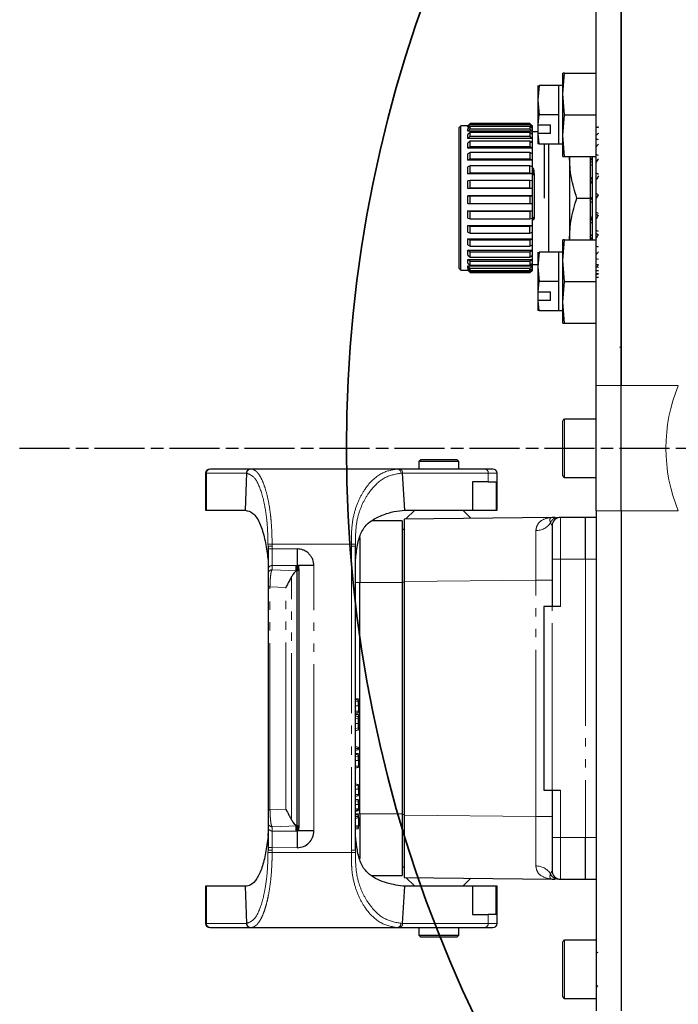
# Model space of a CAD drawing. Header units: millimetres. Extents: x 0 to 7327, y -11399 to -6123.
# Tile 27 of 87: x 1949 to 2028, y -8677 to -8559. Entities that reach past the tile are written whole.
import ezdxf

# ---------------------------------------------------------------- set-up
doc = ezdxf.new("R2010")
doc.units = ezdxf.units.MM
for name, pattern in [('AM_ISO08W050', [18, 12, -1.5, 3, -1.5]), ('AM_ISO08W050x2', [9, 6, -0.75, 1.5, -0.75]), ('PHANTOM', [26.5, 20, -1.5, 1, -1.5, 1, -1.5])]:
    doc.linetypes.add(name, pattern=pattern)
for name, color, linetype, lineweight in [('AM_6', 2, 'Continuous', 35), ('AM_7', 4, 'AM_ISO08W050', 25), ('LineThick', 7, 'Continuous', 30)]:
    doc.layers.add(name, color=color, linetype=linetype, lineweight=lineweight)

# ---------------------------------------------------------------- blocks, each defined once
blk = doc.blocks.new('A$C0AC31FCD')
at = {"color": 7, "linetype": 'Continuous', "lineweight": 25}
for p, q in [((46.9, 124.73), (46.9, 184.73)), ((49.9, 124.73), (49.9, 184.73)), ((42.9, 159.73), (43.11, 162.23)), ((43.11, 162.23), (42.9, 162.23)), ((42.9, 159.73), (42.9, 162.23)), ((43.11, 162.23), (46.9, 162.23)), ((40.05, 160.73), (39.9, 158.98)), ((39.9, 160.73), (39.9, 158.98)), ((42.4, 160.73), (40.05, 160.73)), ((42.9, 160.73), (42.4, 160.73)), ((42.4, 158.98), (42.4, 160.73)), ((43.11, 157.23), (42.9, 159.73)), ((42.9, 154.73), (42.9, 159.73)), ((39.9, 158.98), (40.05, 157.23)), ((39.9, 158.98), (39.9, 156.03)), ((42.4, 157.23), (42.4, 158.98)), ((39.91, 156), (40.05, 157.23)), ((42.4, 157.23), (40.05, 157.23)), ((42.4, 155.48), (42.4, 157.23)), ((42.9, 154.73), (43.11, 157.23)), ((43.11, 157.23), (46.9, 157.23)), ((31.48, 155.88), (31.78, 156.18)), ((31.78, 156.16), (31.48, 155.86)), ((31.48, 155.75), (31.78, 156.04)), ((31.78, 156.18), (38.93, 156.18)), ((31.78, 156.04), (31.78, 156.16)), ((38.93, 156.16), (31.78, 156.16)), ((31.78, 156.04), (38.93, 156.04)), ((38.93, 156.18), (39.22, 155.88)), ((38.93, 156.16), (38.93, 156.04)), ((39.23, 155.86), (38.93, 156.16)), ((38.93, 156.04), (39.23, 155.75)), ((39.9, 156.03), (39.91, 156)), ((39.9, 156.03), (39.9, 154.99)), ((39.91, 156), (41.4, 156)), ((41.4, 154.96), (41.4, 156)), ((30.63, 155.88), (30.43, 155.68)), ((30.43, 138.78), (30.43, 155.68)), ((31.5, 155.88), (30.63, 155.88)), ((30.63, 154.46), (30.63, 155.88)), ((31.48, 155.75), (31.48, 155.86)), ((31.78, 155.82), (31.48, 155.54)), ((31.7, 155.75), (31.48, 155.75)), ((31.48, 155.24), (31.48, 155.54)), ((31.48, 155.24), (31.78, 155.52)), ((39.23, 155.24), (31.48, 155.24)), ((31.78, 155.11), (31.48, 154.85)), ((31.48, 154.38), (31.48, 154.85)), ((31.78, 155.52), (31.78, 155.82)), ((38.93, 155.82), (31.78, 155.82)), ((31.78, 155.52), (38.93, 155.52)), ((31.78, 154.64), (31.78, 155.11)), ((38.93, 155.11), (31.78, 155.11)), ((38.93, 155.82), (38.93, 155.52)), ((39.23, 155.54), (38.93, 155.82)), ((38.93, 155.52), (39.23, 155.24)), ((38.93, 155.11), (38.93, 154.64)), ((39.23, 154.85), (38.93, 155.11)), ((39.23, 155.75), (39.01, 155.75)), ((39.23, 155.88), (39.2, 155.88)), ((39.23, 155.86), (39.23, 155.88)), ((39.23, 155.75), (39.23, 155.86)), ((39.23, 155.54), (39.23, 155.75)), ((39.23, 155.24), (39.23, 155.54)), ((39.23, 154.85), (39.23, 155.24)), ((39.9, 155.18), (39.23, 155.18)), ((39.23, 154.38), (39.23, 154.85)), ((39.91, 154.96), (39.9, 154.99)), ((39.9, 154.99), (39.9, 153.73)), ((40.05, 153.73), (39.91, 154.96)), ((41.4, 154.96), (39.91, 154.96)), ((42.4, 153.73), (42.4, 155.48)), ((43.11, 152.23), (42.9, 154.73)), ((42.9, 152.23), (42.9, 154.73)), ((30.63, 138.58), (30.63, 154.46)), ((31.48, 154.38), (31.78, 154.64)), ((39.23, 154.38), (31.48, 154.38)), ((31.78, 154.05), (31.48, 153.83)), ((31.48, 153.21), (31.48, 153.83)), ((31.78, 154.64), (38.93, 154.64)), ((31.78, 153.43), (31.78, 154.05)), ((38.93, 154.05), (31.78, 154.05)), ((38.93, 154.64), (39.23, 154.38)), ((38.93, 154.05), (38.93, 153.43)), ((39.23, 153.83), (38.93, 154.05)), ((39.23, 153.83), (39.23, 154.38)), ((39.23, 153.21), (39.23, 153.83)), ((40.05, 153.73), (39.9, 153.73)), ((40.05, 153.73), (42.4, 153.73)), ((40.63, 153.73), (40.63, 147.23)), ((41.18, 153.73), (41.18, 140.73)), ((42.4, 153.73), (42.9, 153.73)), ((31.48, 153.21), (31.78, 153.43)), ((39.23, 153.21), (31.48, 153.21)), ((31.78, 152.69), (31.48, 152.52)), ((31.48, 151.78), (31.48, 152.52)), ((31.78, 153.43), (38.93, 153.43)), ((31.78, 151.95), (31.78, 152.69)), ((38.93, 152.69), (31.78, 152.69)), ((38.93, 153.43), (39.23, 153.21)), ((38.93, 152.69), (38.93, 151.95)), ((39.23, 152.52), (38.93, 152.69)), ((39.23, 152.52), (39.23, 153.21)), ((39.23, 151.78), (39.23, 152.52)), ((31.48, 151.78), (31.78, 151.95)), ((39.23, 151.78), (31.48, 151.78)), ((31.78, 151.95), (38.93, 151.95)), ((38.93, 151.95), (39.23, 151.78)), ((39.23, 150.98), (39.23, 151.78)), ((42.9, 152.23), (43.11, 152.23)), ((43.11, 152.23), (46.9, 152.23)), ((43.68, 152.23), (43.68, 142.23)), ((46.18, 152.23), (46.18, 147.23)), ((46.4, 151.12), (46.18, 151.24)), ((46.4, 152.23), (46.4, 142.23)), ((31.78, 151.1), (31.48, 150.98)), ((31.48, 150.15), (31.48, 150.98)), ((31.48, 150.15), (31.78, 150.27)), ((39.23, 150.15), (31.48, 150.15)), ((31.78, 150.27), (31.78, 151.1)), ((38.93, 151.1), (31.78, 151.1)), ((31.78, 150.27), (38.93, 150.27)), ((38.93, 150.27), (38.93, 151.1)), ((39.23, 150.98), (38.93, 151.1)), ((38.93, 150.27), (39.23, 150.15)), ((39.23, 150.15), (39.23, 150.98)), ((39.23, 149.28), (39.23, 150.15)), ((39.43, 150.17), (39.43, 144.78)), ((31.78, 149.33), (31.48, 149.28)), ((31.48, 148.39), (31.48, 149.28)), ((31.78, 148.45), (31.78, 149.33)), ((38.93, 149.33), (31.78, 149.33)), ((38.93, 148.45), (38.93, 149.33)), ((39.23, 149.28), (38.93, 149.33)), ((39.23, 148.39), (39.23, 149.28)), ((46.4, 148.96), (46.18, 149.09)), ((31.48, 148.39), (31.78, 148.45)), ((39.23, 148.39), (31.48, 148.39)), ((31.78, 148.45), (38.93, 148.45)), ((38.93, 148.45), (39.23, 148.39)), ((39.23, 147.49), (39.23, 148.39)), ((47.17, 147.63), (46.9, 147.78)), ((31.48, 147.49), (39.23, 147.49)), ((31.48, 146.59), (31.48, 147.49)), ((31.78, 147.48), (31.48, 147.49)), ((31.48, 146.59), (31.78, 146.58)), ((31.78, 146.58), (31.78, 147.48)), ((38.93, 147.48), (31.78, 147.48)), ((31.78, 146.58), (38.93, 146.58)), ((39.23, 147.49), (38.93, 147.48)), ((38.93, 147.48), (38.93, 146.58)), ((38.93, 146.58), (39.23, 146.59)), ((39.23, 146.59), (39.23, 147.49)), ((39.23, 145.68), (39.23, 146.59)), ((44.57, 147.23), (46.18, 147.23)), ((46.18, 147.23), (46.18, 142.23)), ((46.18, 146.81), (46.4, 146.69)), ((31.48, 145.68), (39.23, 145.68)), ((31.48, 144.81), (31.48, 145.68)), ((31.78, 145.61), (31.48, 145.68)), ((31.78, 144.74), (31.78, 145.61)), ((38.93, 145.61), (31.78, 145.61)), ((39.23, 145.68), (38.93, 145.61)), ((38.93, 145.61), (38.93, 144.74)), ((39.23, 144.81), (39.23, 145.68)), ((47.17, 145.36), (46.9, 145.5)), ((31.48, 144.81), (31.78, 144.74)), ((31.78, 144.74), (38.93, 144.74)), ((38.93, 144.74), (39.23, 144.81)), ((39.23, 143.95), (39.23, 144.81)), ((31.48, 143.95), (39.23, 143.95)), ((31.48, 143.13), (31.48, 143.95)), ((31.78, 143.82), (31.48, 143.95)), ((31.48, 143.13), (31.78, 143.01)), ((31.78, 143.01), (31.78, 143.82)), ((38.93, 143.82), (31.78, 143.82)), ((31.78, 143.01), (38.93, 143.01)), ((39.23, 143.95), (38.93, 143.82)), ((38.93, 143.01), (38.93, 143.82)), ((38.93, 143.01), (39.23, 143.13)), ((39.23, 143.13), (39.23, 143.95)), ((39.23, 142.36), (39.23, 143.13)), ((47.17, 143.21), (46.9, 143.34)), ((31.48, 142.36), (39.23, 142.36)), ((31.48, 141.64), (31.48, 142.36)), ((31.78, 142.17), (31.48, 142.36)), ((31.78, 141.46), (31.78, 142.17)), ((38.93, 142.17), (31.78, 142.17)), ((39.23, 142.36), (38.93, 142.17)), ((38.93, 142.17), (38.93, 141.46)), ((39.23, 141.64), (39.23, 142.36)), ((42.9, 139.73), (43.11, 142.23)), ((43.11, 142.23), (42.9, 142.23)), ((42.9, 139.73), (42.9, 142.23)), ((43.11, 142.23), (46.9, 142.23)), ((31.48, 141.64), (31.78, 141.46)), ((31.48, 140.98), (39.23, 140.98)), ((31.48, 140.39), (31.48, 140.98)), ((31.78, 140.75), (31.48, 140.98)), ((31.78, 141.46), (38.93, 141.46)), ((38.93, 140.75), (31.78, 140.75)), ((31.78, 140.16), (31.78, 140.75)), ((38.93, 141.46), (39.23, 141.64)), ((39.23, 140.98), (38.93, 140.75)), ((38.93, 140.75), (38.93, 140.16)), ((39.23, 140.98), (39.23, 141.64)), ((39.23, 140.39), (39.23, 140.98)), ((40.05, 140.73), (39.9, 138.98)), ((39.9, 140.73), (39.9, 138.98)), ((42.4, 140.73), (40.05, 140.73)), ((42.9, 140.73), (42.4, 140.73)), ((42.4, 138.98), (42.4, 140.73)), ((47.17, 141.34), (46.9, 141.45)), ((31.48, 140.39), (31.78, 140.16)), ((31.48, 139.87), (39.23, 139.87)), ((31.48, 139.44), (31.48, 139.87)), ((31.78, 139.61), (31.48, 139.87)), ((31.48, 139.44), (31.78, 139.18)), ((31.78, 140.16), (38.93, 140.16)), ((31.78, 139.18), (31.78, 139.61)), ((38.93, 139.61), (31.78, 139.61)), ((38.93, 140.16), (39.23, 140.39)), ((39.23, 139.87), (38.93, 139.61)), ((38.93, 139.61), (38.93, 139.18)), ((38.93, 139.18), (39.23, 139.44)), ((39.23, 139.87), (39.23, 140.39)), ((39.23, 139.44), (39.23, 139.87)), ((39.23, 139.09), (39.23, 139.44)), ((43.11, 137.23), (42.9, 139.73)), ((42.9, 134.73), (42.9, 139.73)), ((47.17, 139.87), (46.9, 139.95)), ((30.43, 138.78), (30.63, 138.58)), ((30.63, 138.58), (31.48, 138.58)), ((31.48, 139.09), (39.23, 139.09)), ((31.48, 138.83), (31.48, 139.09)), ((31.78, 138.8), (31.48, 139.09)), ((31.48, 138.83), (31.78, 138.54)), ((31.48, 138.66), (31.65, 138.66)), ((31.48, 138.59), (31.48, 138.66)), ((31.78, 138.36), (31.48, 138.66)), ((31.48, 138.59), (31.78, 138.29)), ((31.78, 139.18), (38.93, 139.18)), ((38.93, 138.8), (31.78, 138.8)), ((31.78, 138.54), (31.78, 138.8)), ((31.78, 138.54), (38.93, 138.54)), ((38.93, 138.36), (31.78, 138.36)), ((31.78, 138.29), (31.78, 138.36)), ((31.78, 138.29), (38.93, 138.29)), ((39.23, 139.09), (38.93, 138.8)), ((38.93, 138.54), (39.23, 138.83)), ((38.93, 138.54), (38.93, 138.8)), ((39.23, 138.66), (38.93, 138.36)), ((38.93, 138.29), (39.23, 138.59)), ((38.93, 138.36), (38.93, 138.29)), ((39.05, 138.66), (39.23, 138.66)), ((39.22, 138.58), (39.23, 138.58)), ((39.23, 139.28), (39.9, 139.28)), ((39.23, 138.83), (39.23, 139.09)), ((39.23, 138.66), (39.23, 138.83)), ((39.23, 138.59), (39.23, 138.66)), ((39.23, 138.58), (39.23, 138.59)), ((39.9, 138.98), (40.05, 137.23)), ((39.9, 138.98), (39.9, 136.03)), ((42.4, 137.23), (42.4, 138.98)), ((47.17, 138.9), (46.9, 138.94)), ((47.17, 138.51), (46.9, 138.51)), ((39.91, 136), (40.05, 137.23)), ((42.4, 137.23), (40.05, 137.23)), ((42.4, 135.48), (42.4, 137.23)), ((42.9, 134.73), (43.11, 137.23)), ((43.11, 137.23), (46.9, 137.23)), ((39.9, 136.03), (39.91, 136)), ((39.9, 136.03), (39.9, 134.99)), ((39.91, 136), (41.4, 136)), ((41.4, 134.96), (41.4, 136)), ((39.91, 134.96), (39.9, 134.99)), ((39.9, 134.99), (39.9, 133.73)), ((40.05, 133.73), (39.91, 134.96)), ((41.4, 134.96), (39.91, 134.96)), ((42.4, 133.73), (42.4, 135.48)), ((43.11, 132.23), (42.9, 134.73)), ((42.9, 132.23), (42.9, 134.73)), ((40.05, 133.73), (39.9, 133.73)), ((40.05, 133.73), (42.4, 133.73)), ((42.4, 133.73), (42.9, 133.73)), ((42.9, 132.23), (43.11, 132.23)), ((43.11, 132.23), (46.9, 132.23)), ((46.9, 109.73), (46.9, 124.73)), ((49.9, 109.73), (49.9, 124.73)), ((42.9, 116.8), (42.9, 120.53)), ((46.9, 120.73), (43.1, 120.73)), ((25.8, 115.84), (25.6, 115.63)), ((30.4, 115.63), (30.2, 115.84)), ((42.9, 113.93), (42.9, 116.8)), ((5.39, 114.73), (0.6, 114.73)), ((5.45, 114.73), (5.39, 114.73)), ((23.04, 114.73), (5.45, 114.73)), ((23.24, 114.73), (23.04, 114.73)), ((33.51, 114.73), (23.24, 114.73)), ((25.6, 114.73), (23.24, 114.73)), ((25.6, 115.63), (25.6, 114.73)), ((30.4, 115.63), (25.6, 115.63)), ((30.4, 114.73), (30.4, 115.63)), ((33.51, 114.73), (30.4, 114.73)), ((34.5, 114.73), (33.51, 114.73)), ((0, 114.23), (0, 109.79)), ((4.91, 114.23), (4.78, 109.79)), ((23.94, 109.79), (23.66, 114.23)), ((35, 109.79), (35, 114.23)), ((43.1, 113.73), (46.9, 113.73)), ((33.94, 113.19), (32.06, 113.19)), ((32.06, 113.19), (32.06, 109.79)), ((33.94, 113.19), (34.88, 113.19)), ((34.88, 113.19), (34.88, 109.79)), ((0, 109.79), (0.12, 109.79)), ((0.12, 109.79), (4.78, 109.79)), ((41.59, 108.93), (23.85, 108.73)), ((23.94, 109.79), (32.06, 109.79)), ((25.11, 109.79), (24.06, 108.74)), ((31.86, 108.82), (30.89, 109.79)), ((32.06, 109.79), (34.88, 109.79)), ((34.88, 109.79), (35, 109.79)), ((41.59, 108.93), (41.59, 108.93)), ((45.6, 108.93), (42.6, 108.93)), ((46.9, 108.92), (45.6, 108.92)), ((46.9, 109.73), (46.9, 49.73)), ((49.9, 109.73), (49.9, 49.73)), ((23.6, 108.51), (20.02, 108.51)), ((18.51, 106.5), (18.51, 101.11)), ((23.85, 107.46), (23.6, 107.46)), ((7.51, 105.46), (7.51, 105.15)), ((18.01, 69.01), (18.01, 105.46)), ((41.6, 103.93), (41.6, 98.23)), ((10.81, 103.1), (11.01, 103.12)), ((11.19, 103.08), (10.81, 103.1)), ((10.81, 103.05), (11.19, 103.08)), ((11.19, 103.02), (10.81, 103.05)), ((10.81, 103), (11.19, 103.02)), ((11.19, 102.97), (10.81, 103)), ((10.81, 102.94), (11.19, 102.97)), ((11.19, 102.92), (10.81, 102.94)), ((10.81, 102.89), (11.19, 102.92)), ((11.19, 102.86), (10.81, 102.89)), ((10.81, 102.83), (11.19, 102.86)), ((11.19, 102.81), (10.81, 102.83)), ((10.81, 102.78), (11.19, 102.81)), ((11.19, 102.76), (10.81, 102.78)), ((10.81, 102.73), (11.19, 102.76)), ((11.01, 103.15), (11.01, 103.16)), ((11.01, 103.15), (11.01, 103.12)), ((13.01, 103.15), (11.01, 103.15)), ((11.01, 103.09), (11.01, 103.12)), ((11.19, 103.02), (11.19, 103.08)), ((11.19, 102.97), (11.19, 103.02)), ((11.19, 102.92), (11.19, 102.97)), ((11.19, 102.86), (11.19, 102.92)), ((11.19, 102.81), (11.19, 102.86)), ((11.19, 102.76), (11.19, 102.81)), ((11.19, 102.76), (11.19, 102.7)), ((7.51, 102.66), (7.51, 102.15)), ((11.19, 102.7), (10.81, 102.73)), ((10.81, 102.67), (11.19, 102.7)), ((11.19, 102.65), (10.81, 102.67)), ((10.81, 102.62), (11.19, 102.65)), ((11.19, 102.59), (10.81, 102.62)), ((10.81, 102.56), (11.19, 102.59)), ((11.01, 102.55), (10.81, 102.56)), ((11.01, 102.52), (11.01, 102.55)), ((11.01, 102.5), (11.01, 102.52)), ((11.01, 71.97), (11.01, 102.5)), ((11.19, 102.7), (11.19, 102.65)), ((11.19, 102.65), (11.19, 102.59)), ((11.19, 102.59), (11.19, 71.88)), ((7.51, 100.62), (7.51, 73.85)), ((18.51, 73.36), (18.51, 101.11)), ((23.6, 101.11), (23.6, 73.36)), ((23.85, 101.24), (23.85, 73.23)), ((40.6, 98.23), (40.6, 76.23)), ((42.6, 98.23), (41.6, 98.23)), ((40.6, 90.19), (40.59, 90.19)), ((40.6, 90), (40.6, 90)), ((40.6, 89.92), (40.6, 89.92)), ((40.55, 89.3), (40.6, 89.3)), ((40.59, 89.6), (40.6, 89.6)), ((18.36, 87.11), (18.01, 87.17)), ((18.36, 86.98), (18.01, 87.04)), ((18.36, 86.32), (18.36, 85.67)), ((40.6, 86.94), (40.55, 86.94)), ((40.6, 86.65), (40.55, 86.65)), ((18.01, 85.47), (18.36, 85.54)), ((18.36, 85.27), (18.01, 85.34)), ((18.36, 85.01), (18.01, 85.07)), ((18.36, 85.23), (18.36, 85.01)), ((18.01, 83.37), (18.36, 83.44)), ((18.36, 81.34), (18.01, 81.4)), ((18.01, 81.01), (18.36, 81.07)), ((18.36, 80.55), (18.01, 80.61)), ((18.36, 80.42), (18.01, 80.48)), ((18.36, 79.76), (18.36, 79.11)), ((18.01, 78.91), (18.36, 78.97)), ((18.36, 76.87), (18.01, 76.94)), ((18.36, 76.35), (18.36, 75.69)), ((41.6, 76.23), (42.6, 76.23)), ((41.6, 76.23), (41.6, 70.53)), ((18.01, 75.5), (18.36, 75.56)), ((18.36, 75.04), (18.01, 75.1)), ((18.36, 74.51), (18.36, 73.99)), ((18.36, 73.86), (18.01, 73.79)), ((18.36, 73.72), (18.01, 73.66)), ((18.36, 73.2), (18.01, 73.26)), ((18.51, 73.36), (18.51, 68.02)), ((7.51, 72.32), (7.51, 71.81)), ((18.01, 72.87), (18.36, 72.94)), ((18.36, 72.94), (18.36, 71.89)), ((7.51, 70.68), (7.51, 71.01)), ((10.81, 71.9), (11.01, 71.92)), ((11.19, 71.88), (10.81, 71.9)), ((10.81, 71.85), (11.19, 71.88)), ((11.19, 71.82), (10.81, 71.85)), ((10.81, 71.8), (11.19, 71.82)), ((11.19, 71.77), (10.81, 71.8)), ((10.81, 71.74), (11.19, 71.77)), ((11.19, 71.71), (10.81, 71.74)), ((10.81, 71.69), (11.19, 71.71)), ((11.19, 71.66), (10.81, 71.69)), ((10.81, 71.64), (11.19, 71.66)), ((11.19, 71.61), (10.81, 71.64)), ((10.81, 71.58), (11.19, 71.61)), ((11.19, 71.55), (10.81, 71.58)), ((10.81, 71.53), (11.19, 71.55)), ((11.19, 71.5), (10.81, 71.53)), ((10.81, 71.47), (11.19, 71.5)), ((11.19, 71.44), (10.81, 71.47)), ((10.81, 71.42), (11.19, 71.44)), ((11.19, 71.39), (10.81, 71.42)), ((10.81, 71.37), (11.19, 71.39)), ((11.01, 71.35), (10.81, 71.37)), ((11.01, 71.95), (11.01, 71.97)), ((11.01, 71.92), (11.01, 71.95)), ((11.01, 71.35), (11.01, 71.38)), ((11.01, 71.35), (11.01, 71.32)), ((11.01, 71.32), (11.01, 71.31)), ((13.01, 71.32), (11.01, 71.32)), ((11.19, 71.88), (11.19, 71.82)), ((11.19, 71.82), (11.19, 71.77)), ((11.19, 71.77), (11.19, 71.71)), ((11.19, 71.66), (11.19, 71.71)), ((11.19, 71.61), (11.19, 71.66)), ((11.19, 71.55), (11.19, 71.61)), ((11.19, 71.5), (11.19, 71.55)), ((11.19, 71.44), (11.19, 71.5)), ((11.19, 71.39), (11.19, 71.44)), ((18.36, 71.89), (18.01, 71.95)), ((18.01, 71.56), (18.36, 71.62)), ((7.51, 69.32), (7.51, 69.01)), ((23.6, 67.01), (23.85, 67.01)), ((19.99, 65.96), (23.6, 65.96)), ((23.85, 65.73), (41.59, 65.53)), ((24.06, 65.73), (25.11, 64.68)), ((30.89, 64.68), (31.86, 65.64)), ((41.59, 65.53), (41.59, 65.53)), ((41.61, 65.53), (41.61, 65.53)), ((42.6, 65.53), (45.6, 65.53)), ((45.6, 65.54), (46.9, 65.54)), ((0, 64.68), (0, 60.23)), ((0.12, 64.68), (0, 64.68)), ((4.78, 64.68), (0.12, 64.68)), ((4.78, 64.68), (4.91, 60.23)), ((23.66, 60.23), (23.94, 64.68)), ((32.06, 64.68), (23.94, 64.68)), ((32.06, 64.68), (32.06, 61.28)), ((34.88, 64.68), (32.06, 64.68)), ((34.88, 61.28), (34.88, 64.68)), ((35, 64.68), (34.88, 64.68)), ((35, 60.23), (35, 64.68)), ((32.06, 61.28), (33.94, 61.28)), ((34.88, 61.28), (33.94, 61.28)), ((0.6, 59.73), (5.39, 59.73)), ((5.39, 59.73), (5.45, 59.73)), ((5.45, 59.73), (23.04, 59.73)), ((23.04, 59.73), (23.24, 59.73)), ((23.24, 59.73), (33.51, 59.73)), ((23.24, 59.73), (25.6, 59.73)), ((25.6, 59.73), (25.6, 58.83)), ((30.4, 58.83), (30.4, 59.73)), ((30.4, 59.73), (33.51, 59.73)), ((33.51, 59.73), (34.5, 59.73)), ((25.6, 58.83), (25.8, 58.63)), ((25.6, 58.83), (30.4, 58.83)), ((25.8, 58.63), (30.2, 58.63)), ((30.2, 58.63), (30.4, 58.83)), ((42.9, 56), (42.9, 58.03)), ((46.9, 58.23), (43.1, 58.23)), ((42.9, 51.43), (42.9, 56)), ((43.1, 51.23), (46.9, 51.23))]:
    blk.add_line(p, q, dxfattribs=at)
at = {"color": 8, "linetype": 'PHANTOM', "lineweight": 18}
for p, q in [((49.7, 129.34), (49.9, 129.34)), ((49.9, 124.73), (46.9, 124.73)), ((56.75, 124.73), (49.9, 124.73)), ((43.1, 120.73), (43.1, 116.78)), ((43.1, 116.78), (43.1, 113.73)), ((0.12, 114.23), (0, 114.23)), ((0.12, 114.23), (4.91, 114.23)), ((0.12, 109.79), (0.12, 114.23)), ((4.97, 114.23), (4.91, 114.23)), ((23.66, 114.23), (23.45, 114.23)), ((23.66, 114.23), (33.94, 114.23)), ((33.94, 114.23), (33.94, 113.19)), ((35, 114.23), (33.94, 114.23)), ((42.6, 108.93), (42.6, 103.93)), ((49.9, 109.73), (46.9, 109.73)), ((49.9, 109.73), (56.75, 109.73)), ((41.41, 108.27), (41.58, 107.97)), ((7.51, 105.46), (7.5, 105.73)), ((8.01, 105.15), (7.51, 105.15)), ((8.01, 105.46), (8, 105.73)), ((8, 105.73), (17.51, 105.73)), ((8.01, 105.15), (8.01, 105.46)), ((11.01, 105.16), (8.01, 105.15)), ((8.01, 103.16), (8.01, 105.15)), ((17.51, 105.73), (17.51, 105.46)), ((17.51, 105.46), (17.51, 69.01)), ((18.01, 105.73), (18.01, 105.46)), ((42.6, 103.93), (41.6, 103.93)), ((42.6, 98.23), (42.6, 103.93)), ((42.6, 103.93), (45.6, 103.93)), ((45.6, 103.93), (45.6, 70.54)), ((46.9, 103.92), (45.6, 103.93)), ((8.01, 102.65), (8.01, 103.16)), ((11.01, 103.16), (8.01, 103.16)), ((13.01, 71.32), (13.01, 103.15)), ((11.01, 102.52), (8.01, 102.65)), ((10.34, 72.63), (10.34, 101.84)), ((7.51, 100.62), (7.74, 100.62)), ((7.74, 100.62), (9.66, 100.53)), ((7.74, 73.85), (7.74, 100.62)), ((9.66, 73.94), (9.66, 100.53)), ((18.51, 101.11), (18.01, 101.11)), ((18.51, 101.11), (23.6, 101.11)), ((23.6, 101.16), (23.85, 101.16)), ((39.65, 101.41), (23.85, 101.24)), ((39.65, 101.41), (41.6, 101.41)), ((39.65, 73.05), (39.65, 101.41)), ((41.6, 76.23), (41.6, 98.23)), ((18.36, 86.79), (18.01, 86.83)), ((18.01, 86.32), (18.36, 86.32)), ((18.36, 85.67), (18.01, 85.67)), ((18.01, 85.27), (18.36, 85.23)), ((18.36, 84.78), (18.01, 84.82)), ((18.36, 84.22), (18.01, 84.22)), ((18.36, 83.67), (18.01, 83.62)), ((18.36, 81.21), (18.01, 81.21)), ((18.36, 80.23), (18.01, 80.27)), ((18.01, 79.76), (18.36, 79.76)), ((18.36, 79.11), (18.01, 79.11)), ((18.36, 76.72), (18.01, 76.76)), ((18.01, 76.35), (18.36, 76.35)), ((18.36, 75.69), (18.01, 75.69)), ((42.6, 70.53), (42.6, 76.23)), ((18.36, 74.88), (18.01, 74.93)), ((18.01, 74.51), (18.36, 74.51)), ((7.51, 73.85), (7.74, 73.85)), ((9.66, 73.94), (7.74, 73.85)), ((18.36, 73.99), (18.01, 73.99)), ((18.36, 73.79), (18.01, 73.74)), ((18.51, 73.36), (18.01, 73.36)), ((23.6, 73.36), (18.51, 73.36)), ((23.85, 73.31), (23.6, 73.31)), ((39.65, 73.05), (23.85, 73.23)), ((18.36, 73.07), (18.01, 73.07)), ((41.6, 73.05), (39.65, 73.05)), ((8.01, 71.82), (11.01, 71.95)), ((8.01, 71.31), (8.01, 71.82)), ((8.01, 71.31), (11.01, 71.31)), ((8.01, 71.31), (8.01, 69.32)), ((18.36, 71.76), (18.01, 71.76)), ((41.6, 70.53), (42.6, 70.53)), ((45.6, 70.54), (42.6, 70.53)), ((42.6, 70.53), (42.6, 65.53)), ((46.9, 70.54), (45.6, 70.54)), ((7.51, 69.01), (7.5, 68.74)), ((8.01, 69.32), (7.51, 69.32)), ((8.01, 69.01), (8, 68.73)), ((17.51, 68.73), (8, 68.73)), ((8.01, 69.32), (11.01, 69.31)), ((8.01, 69.01), (8.01, 69.32)), ((17.51, 69.01), (17.51, 68.73)), ((18.01, 68.74), (18.01, 69.01)), ((41.58, 66.49), (41.41, 66.2)), ((0.12, 60.23), (0.12, 64.68)), ((0, 60.23), (0.12, 60.23)), ((4.91, 60.23), (0.12, 60.23)), ((4.97, 60.24), (4.91, 60.23)), ((23.66, 60.23), (23.45, 60.24)), ((33.94, 60.23), (23.66, 60.23)), ((33.94, 61.28), (33.94, 60.23)), ((33.94, 60.23), (35, 60.23)), ((43.1, 58.23), (43.1, 56.08)), ((43.1, 56.08), (43.1, 51.23))]:
    blk.add_line(p, q, dxfattribs=at)
at = {"color": 7, "linetype": 'Continuous', "lineweight": 25, "flags": 128}
for points in [[(46.94, 147.23), (47.05, 147.43), (47.17, 147.63)], [(46.18, 146.92), (46.29, 147.11), (46.4, 147.3)]]:
    blk.add_lwpolyline(points, dxfattribs=at)
at = {"color": 8, "linetype": 'PHANTOM', "lineweight": 18, "flags": 128}
for points in [[(8, 105.73), (7.91, 105.73), (7.82, 105.73), (7.73, 105.73), (7.65, 105.73), (7.59, 105.73), (7.55, 105.73), (7.52, 105.73), (7.5, 105.73)], [(18.01, 105.73), (18, 105.73), (17.97, 105.73), (17.92, 105.73), (17.86, 105.73), (17.79, 105.73), (17.7, 105.73), (17.61, 105.73), (17.51, 105.73)], [(8, 68.73), (7.91, 68.74), (7.82, 68.74), (7.73, 68.74), (7.65, 68.74), (7.59, 68.74), (7.55, 68.74), (7.52, 68.74), (7.5, 68.74)], [(18.01, 68.74), (18, 68.74), (17.97, 68.74), (17.92, 68.74), (17.86, 68.74), (17.79, 68.74), (17.7, 68.74), (17.61, 68.74), (17.51, 68.73)]]:
    blk.add_lwpolyline(points, dxfattribs=at)
at = {"color": 7, "linetype": 'Continuous', "lineweight": 25}
for centre, radius, start, end in [((48, 153.13), 2.76, 107.5819, 113.486), ((50.36, 150.73), 5.32, 126.8197, 130.494), ((55.66, 146.16), 11.35, 138.4621, 140.5342), ((67.23, 137.93), 24.48, 145.0724, 146.1774), ((100.12, 117.55), 62.04, 148.5941, 149.0697), ((-7.06, 177.07), 62.32, 328.6747, 329.0701), ((26.25, 156.41), 24.25, 325.2518, 326.0206), ((43.1, 120.53), 0.2, 90, 180), ((0.5, 114.23), 0.5, 90, 180), ((34.5, 114.23), 0.5, 360, 90), ((43.1, 113.93), 0.2, 180, 270), ((41.61, 107.95), 0.984, 89.9971, 90.6549), ((42.6, 107.93), 1, 90, 180), ((42.6, 66.53), 1, 180, 270), ((41.61, 66.57), 1.03, 269.3658, 269.9917), ((41.61, 66.53), 1, 269.3544, 270), ((0.5, 60.23), 0.5, 180, 270), ((34.5, 60.23), 0.5, 270, 0), ((43.1, 58.03), 0.2, 90, 180), ((47.1, 56.93), 0.2, 180, 270), ((47.1, 52.53), 0.2, 90, 180), ((43.1, 51.43), 0.2, 180, 270)]:
    blk.add_arc(centre, radius, start, end, dxfattribs=at)
at = {"color": 8, "linetype": 'PHANTOM', "lineweight": 18}
for centre, radius, start, end in [((74.9, 117.23), 19.64, 157.5534, 202.4466), ((0.61, 114.24), 0.491, 91.1542, 181.1099), ((5.46, 114.24), 0.49, 91.2675, 181.4036), ((22.99, 114.27), 0.466, 355.0208, 84.5143), ((33.47, 114.27), 0.467, 355.6879, 84.9116), ((42.33, 107.97), 0.965, 90.6534, 161.9745), ((39.69, 109.42), 2.07, 268.7663, 326.1369), ((8.01, 102.66), 0.499, 89.9293, 179.93), ((8.01, 102.15), 0.499, 89.9293, 179.93), ((8.01, 72.32), 0.499, 180.07, 270.0706), ((8.01, 71.81), 0.499, 180.07, 270.0706), ((39.69, 65.05), 2.07, 33.8633, 91.2336), ((42.33, 66.5), 0.965, 198.0255, 269.3466), ((0.61, 60.22), 0.491, 178.8902, 268.8455), ((5.46, 60.22), 0.49, 178.5963, 268.7322), ((22.99, 60.2), 0.466, 275.4858, 4.979), ((33.47, 60.2), 0.467, 275.0886, 4.3119)]:
    blk.add_arc(centre, radius, start, end, dxfattribs=at)
at = {"color": 7, "linetype": 'Continuous', "lineweight": 25}
for centre, major_axis, ratio, start_param, end_param in [((47.85, 147.23), (16.23, -6.05), 0.451416, 1.779083, 1.7953), ((47.85, 147.23), (16.24, -7.71), 0.341999, 1.773222, 1.789439), ((47.85, 147.23), (16.33, -8.74), 0.227735, 1.733629, 1.749845), ((46.36, 147.23), (5.05, 9.43), 0.227735, 1.161428, 1.201969), ((45.45, 147.23), (16.33, -8.74), 0.227735, 1.634311, 1.64784), ((47.85, 147.23), (16.42, -9.32), 0.113516, 1.676656, 1.692872), ((46.36, 147.23), (5.38, 9.48), 0.113516, 1.366255, 1.406796), ((45.45, 147.23), (16.42, -9.32), 0.113516, 1.577338, 1.590867), ((47.85, 147.23), (16.42, -9.32), 0.113516, 4.718931, 4.735148), ((46.36, 147.23), (5.38, 9.48), 0.113516, 4.481409, 4.52195), ((45.45, 147.23), (16.42, -9.32), 0.113516, 4.820936, 4.834465), ((46.94, 147.23), (5.38, 9.48), 0.113516, 4.514899, 4.556449), ((47.85, 147.23), (16.33, -8.74), 0.227735, 4.775904, 4.792121), ((46.36, 147.23), (5.05, 9.43), 0.227735, 4.276582, 4.317123), ((46.94, 147.23), (5.05, 9.43), 0.227735, 4.310072, 4.351623), ((46.94, 147.23), (4.45, 9.38), 0.341999, 4.087866, 4.129416), ((47.85, 147.23), (16.23, -6.05), 0.451416, 4.821358, 4.837575), ((47.85, 147.23), (16.35, -3.5), 0.540405, 4.769698, 4.785915), ((46.94, 147.23), (3.49, 9.37), 0.451416, 3.831928, 3.873478), ((47.85, 147.23), (16.45, 0), 0.57735, 4.654622, 4.670839), ((46.94, 147.23), (2.02, 9.44), 0.540405, 3.518468, 3.560019), ((46.94, 147.23), (0, 9.5), 0.57735, 3.141593, 3.183143), ((11.14, 100.52), (0, 2), 0.529556, 0.12381, 0.848062), ((11.14, 73.95), (0, 2), 0.529556, 2.293531, 3.017783)]:
    blk.add_ellipse(centre, major_axis=major_axis, ratio=ratio, start_param=start_param, end_param=end_param, dxfattribs=at)
for points, knots in [([(49.9, 184.73), (49.9, 184.73), (49.9, 184.42), (49.9, 183.05), (49.9, 181.98), (49.9, 179.06), (49.9, 177.2), (49.9, 172.71), (49.9, 170.09), (49.9, 164.23), (49.9, 161), (49.9, 154.14), (49.9, 150.51), (49.9, 143.13), (49.9, 139.37), (49.9, 131.94), (49.9, 128.27), (49.9, 124.73)], [0, 0, 0, 0, 0.125, 0.125, 0.25, 0.25, 0.375, 0.375, 0.5, 0.5, 0.625, 0.625, 0.75, 0.75, 0.875, 0.875, 1, 1, 1, 1]), ([(44.57, 147.23), (44.32, 148.05), (43.82, 149.69), (43.72, 151.38), (43.68, 152.23)], [0, 0, 0, 0, 0.495458, 1, 1, 1, 1]), ([(39.17, 151.03), (39.19, 151.01), (39.34, 150.83), (39.41, 150.51), (39.42, 150.24), (39.43, 150.17)], [0, 0, 0, 0, 0.101939, 0.763505, 1, 1, 1, 1]), ([(39.43, 149.93), (39.42, 150.1), (39.4, 150.35), (39.27, 150.55), (39.23, 150.61)], [0, 0, 0, 0, 0.702559, 1, 1, 1, 1]), ([(43.68, 142.23), (43.72, 143.07), (43.81, 144.77), (44.32, 146.41), (44.57, 147.23)], [0, 0, 0, 0, 0.494511, 1, 1, 1, 1]), ([(39.23, 144.8), (39.25, 144.8), (39.3, 144.81), (39.36, 144.84), (39.41, 144.89), (39.43, 144.94), (39.43, 144.97), (39.43, 144.98)], [0, 0, 0, 0, 0.238687, 0.477735, 0.70618, 0.915963, 1, 1, 1, 1]), ([(39.43, 144.78), (39.43, 144.75), (39.42, 144.71), (39.39, 144.65), (39.34, 144.61), (39.28, 144.59), (39.24, 144.59), (39.23, 144.59)], [0, 0, 0, 0, 0.2145989, 0.4292123, 0.6438454, 0.8585495, 1, 1, 1, 1]), ([(30.2, 115.83), (30.17, 115.83), (30.1, 115.83), (29.59, 115.83), (28.86, 115.83), (28, 115.83), (27.14, 115.83), (26.41, 115.83), (25.9, 115.83), (25.83, 115.83), (25.8, 115.83)], [0, 0, 0, 0, 0.125, 0.25, 0.375, 0.5, 0.624999, 0.75, 0.874999, 1, 1, 1, 1]), ([(4.78, 109.79), (5.1, 109.72), (5.72, 109.57), (6.51, 108.39), (7.07, 106.68), (7.35, 105.04), (7.47, 104.07), (7.51, 103.79)], [0, 0, 0, 0, 0.238412, 0.477221, 0.701551, 0.914142, 1, 1, 1, 1]), ([(18.01, 103.79), (18.08, 104.4), (18.2, 105.59), (18.63, 107.15), (19.58, 108.45), (21.08, 109.18), (22.64, 109.69), (23.51, 109.76), (23.94, 109.79)], [0, 0, 0, 0, 0.160005, 0.308505, 0.457213, 0.664138, 0.832321, 1, 1, 1, 1]), ([(23.85, 108.73), (23.85, 108.7), (23.85, 108.64), (23.85, 108), (23.85, 106.63), (23.85, 104.18), (23.85, 102.22), (23.85, 101.24)], [0, 0, 0, 0, 0.137512, 0.266975, 0.500753, 0.750154, 1, 1, 1, 1]), ([(41.97, 108.93), (41.94, 108.93), (41.86, 108.93), (41.74, 108.93), (41.65, 108.93), (41.61, 108.93)], [0, 0, 0, 0, 0.193594, 0.596795, 1, 1, 1, 1]), ([(45.6, 103.93), (45.6, 104.59), (45.6, 105.9), (45.6, 107.55), (45.6, 108.71), (45.6, 108.86), (45.6, 108.93)], [0, 0, 0, 0, 0.25, 0.5, 0.750001, 1, 1, 1, 1]), ([(49.9, 109.73), (49.9, 106.2), (49.9, 102.53), (49.9, 95.1), (49.9, 91.34), (49.9, 83.96), (49.9, 80.33), (49.9, 73.47), (49.9, 70.24), (49.9, 64.38), (49.9, 61.76), (49.9, 57.27), (49.9, 55.41), (49.9, 52.49), (49.9, 51.42), (49.9, 50.05), (49.9, 49.73), (49.9, 49.73)], [0, 0, 0, 0, 0.125, 0.125, 0.25, 0.25, 0.375, 0.375, 0.5, 0.5, 0.625, 0.625, 0.75, 0.75, 0.875, 0.875, 1, 1, 1, 1]), ([(23.6, 108.51), (23.6, 108.4), (23.6, 108.18), (23.6, 106.46), (23.6, 104.02), (23.6, 102.08), (23.6, 101.11)], [0, 0, 0, 0, 0.25, 0.5, 0.75, 1, 1, 1, 1]), ([(41.6, 107.93), (41.6, 107.88), (41.6, 107.8), (41.6, 107.3), (41.6, 106.78), (41.6, 106.14), (41.6, 105.21), (41.6, 104.44), (41.6, 103.93)], [0, 0, 0, 0, 0.2394555, 0.3683598, 0.4999992, 0.631639, 0.7605432, 1, 1, 1, 1]), ([(7.51, 105.15), (7.51, 104.85), (7.51, 104.23), (7.51, 103.68), (7.51, 103.44), (7.51, 103.43), (7.51, 103.2), (7.51, 102.92), (7.51, 102.77), (7.51, 102.71), (7.51, 102.68), (7.51, 102.67), (7.51, 102.66)], [0, 0, 0, 0, 0.240639, 0.499273, 0.499908, 0.504571, 0.517224, 0.758229, 0.879014, 0.885094, 0.93925, 1, 1, 1, 1]), ([(11.01, 105.16), (11.01, 104.91), (11.01, 104.4), (11.01, 103.76), (11.01, 103.29), (11.01, 103.2), (11.01, 103.16)], [0, 0, 0, 0, 0.2499995, 0.4999992, 0.749998, 1, 1, 1, 1]), ([(13.01, 103.15), (12.98, 103.4), (12.94, 103.79), (12.69, 104.26), (12.43, 104.58), (12.11, 104.84), (11.65, 105.09), (11.26, 105.13), (11.01, 105.16)], [0, 0, 0, 0, 0.239672, 0.369972, 0.500393, 0.630581, 0.760867, 1, 1, 1, 1]), ([(7.51, 102.15), (7.51, 102.12), (7.51, 102.05), (7.51, 101.73), (7.51, 101.32), (7.51, 100.93), (7.51, 100.72), (7.51, 100.62)], [0, 0, 0, 0, 0.25059, 0.500075, 0.749667, 0.875699, 1, 1, 1, 1]), ([(10.34, 101.84), (10.29, 101.74), (10.16, 101.48), (9.89, 101.03), (9.73, 100.7), (9.66, 100.54), (9.66, 100.53)], [0, 0, 0, 0, 0.255283, 0.645683, 0.994119, 1, 1, 1, 1]), ([(41.6, 98.23), (41.47, 98.23), (41.21, 98.23), (40.88, 98.23), (40.65, 98.23), (40.62, 98.23), (40.6, 98.23)], [0, 0, 0, 0, 0.249996, 0.500003, 0.750004, 1, 1, 1, 1]), ([(18.36, 87.07), (18.36, 87.09), (18.36, 87.11), (18.36, 87.11), (18.36, 87.11)], [0, 0, 0, 0, 0.755442, 1, 1, 1, 1]), ([(18.36, 86.79), (18.36, 86.84), (18.36, 86.93), (18.36, 86.98), (18.36, 86.98), (18.36, 86.98)], [0, 0, 0, 0, 0.437293, 0.860672, 1, 1, 1, 1]), ([(18.36, 86.32), (18.36, 86.4), (18.36, 86.55), (18.36, 86.7), (18.36, 86.78), (18.36, 86.79)], [0, 0, 0, 0, 0.422262, 0.898031, 1, 1, 1, 1]), ([(18.36, 85.54), (18.36, 85.54), (18.36, 85.54), (18.36, 85.56), (18.36, 85.58), (18.36, 85.62), (18.36, 85.65), (18.36, 85.67)], [0, 0, 0, 0, 0.232026, 0.395312, 0.559626, 0.709199, 1, 1, 1, 1]), ([(18.36, 85.23), (18.36, 85.24), (18.36, 85.25), (18.36, 85.27), (18.36, 85.27), (18.36, 85.27)], [0, 0, 0, 0, 0.264927, 0.7025, 1, 1, 1, 1]), ([(18.36, 84.78), (18.36, 84.83), (18.36, 84.94), (18.36, 85), (18.36, 85.01), (18.36, 85.01)], [0, 0, 0, 0, 0.362856, 0.805867, 1, 1, 1, 1]), ([(18.36, 84.22), (18.36, 84.32), (18.36, 84.51), (18.36, 84.69), (18.36, 84.77), (18.36, 84.78)], [0, 0, 0, 0, 0.473756, 0.934525, 1, 1, 1, 1]), ([(18.36, 83.67), (18.36, 83.74), (18.36, 83.88), (18.36, 84.09), (18.36, 84.2), (18.36, 84.22)], [0, 0, 0, 0, 0.449183, 0.890802, 1, 1, 1, 1]), ([(18.36, 83.44), (18.36, 83.44), (18.36, 83.44), (18.36, 83.5), (18.36, 83.6), (18.36, 83.67)], [0, 0, 0, 0, 0.253119, 0.497322, 1, 1, 1, 1]), ([(18.36, 81.21), (18.36, 81.23), (18.36, 81.26), (18.36, 81.3), (18.36, 81.32), (18.36, 81.34), (18.36, 81.34), (18.36, 81.34)], [0, 0, 0, 0, 0.3275637, 0.4858403, 0.6447846, 0.8332709, 1, 1, 1, 1]), ([(18.36, 81.07), (18.36, 81.08), (18.36, 81.08), (18.36, 81.09), (18.36, 81.12), (18.36, 81.15), (18.36, 81.19), (18.36, 81.21)], [0, 0, 0, 0, 0.232022, 0.395368, 0.559678, 0.709215, 1, 1, 1, 1]), ([(18.36, 80.51), (18.36, 80.53), (18.36, 80.55), (18.36, 80.55), (18.36, 80.55)], [0, 0, 0, 0, 0.755488, 1, 1, 1, 1]), ([(18.36, 80.23), (18.36, 80.28), (18.36, 80.37), (18.36, 80.41), (18.36, 80.42), (18.36, 80.42)], [0, 0, 0, 0, 0.437293, 0.860672, 1, 1, 1, 1]), ([(18.36, 79.76), (18.36, 79.83), (18.36, 79.99), (18.36, 80.14), (18.36, 80.21), (18.36, 80.23)], [0, 0, 0, 0, 0.422259, 0.898031, 1, 1, 1, 1]), ([(18.36, 78.97), (18.36, 78.98), (18.36, 78.98), (18.36, 78.99), (18.36, 79.02), (18.36, 79.05), (18.36, 79.09), (18.36, 79.11)], [0, 0, 0, 0, 0.2320271, 0.3953138, 0.5596416, 0.7092157, 1, 1, 1, 1]), ([(18.36, 76.72), (18.36, 76.75), (18.36, 76.81), (18.36, 76.86), (18.36, 76.87), (18.36, 76.87)], [0, 0, 0, 0, 0.270509, 0.659202, 1, 1, 1, 1]), ([(18.36, 76.35), (18.36, 76.38), (18.36, 76.48), (18.36, 76.61), (18.36, 76.69), (18.36, 76.72)], [0, 0, 0, 0, 0.261829, 0.688844, 1, 1, 1, 1]), ([(18.36, 75.56), (18.36, 75.56), (18.36, 75.56), (18.36, 75.58), (18.36, 75.6), (18.36, 75.64), (18.36, 75.67), (18.36, 75.69)], [0, 0, 0, 0, 0.23202, 0.395302, 0.559676, 0.709214, 1, 1, 1, 1]), ([(40.6, 76.23), (40.62, 76.23), (40.65, 76.23), (40.88, 76.23), (41.21, 76.23), (41.47, 76.23), (41.6, 76.23)], [0, 0, 0, 0, 0.249996, 0.499997, 0.750004, 1, 1, 1, 1]), ([(18.36, 74.88), (18.36, 74.91), (18.36, 74.97), (18.36, 75.03), (18.36, 75.03), (18.36, 75.04)], [0, 0, 0, 0, 0.2705035, 0.6592015, 1, 1, 1, 1]), ([(18.36, 74.51), (18.36, 74.55), (18.36, 74.64), (18.36, 74.77), (18.36, 74.85), (18.36, 74.88)], [0, 0, 0, 0, 0.261829, 0.688844, 1, 1, 1, 1]), ([(7.51, 73.85), (7.51, 73.75), (7.51, 73.54), (7.51, 73.15), (7.51, 72.74), (7.51, 72.42), (7.51, 72.35), (7.51, 72.32)], [0, 0, 0, 0, 0.124197, 0.250329, 0.499922, 0.749408, 1, 1, 1, 1]), ([(9.66, 73.94), (9.66, 73.93), (9.76, 73.69), (9.96, 73.32), (10.21, 72.88), (10.31, 72.7), (10.34, 72.63)], [0, 0, 0, 0, 0.0058844, 0.5268758, 0.8267892, 1, 1, 1, 1]), ([(18.36, 73.86), (18.36, 73.86), (18.36, 73.86), (18.36, 73.87), (18.36, 73.9), (18.36, 73.94), (18.36, 73.97), (18.36, 73.99)], [0, 0, 0, 0, 0.23202, 0.395302, 0.559676, 0.709214, 1, 1, 1, 1]), ([(18.36, 73.72), (18.36, 73.73), (18.36, 73.73), (18.36, 73.75), (18.36, 73.78), (18.36, 73.79)], [0, 0, 0, 0, 0.297865, 0.595843, 1, 1, 1, 1]), ([(23.6, 73.36), (23.6, 72.39), (23.6, 70.45), (23.6, 68), (23.6, 66.29), (23.6, 66.07), (23.6, 65.96)], [0, 0, 0, 0, 0.25, 0.5, 0.75, 1, 1, 1, 1]), ([(23.85, 73.23), (23.85, 72.25), (23.85, 70.29), (23.85, 67.84), (23.85, 66.47), (23.85, 65.83), (23.85, 65.77), (23.85, 65.73)], [0, 0, 0, 0, 0.2498444, 0.4992471, 0.7330226, 0.8624863, 1, 1, 1, 1]), ([(18.36, 73.07), (18.36, 73.09), (18.36, 73.12), (18.36, 73.16), (18.36, 73.19), (18.36, 73.2), (18.36, 73.2), (18.36, 73.2)], [0, 0, 0, 0, 0.327573, 0.485862, 0.644819, 0.833259, 1, 1, 1, 1]), ([(18.36, 72.94), (18.36, 72.94), (18.36, 72.94), (18.36, 72.96), (18.36, 72.98), (18.36, 73.02), (18.36, 73.05), (18.36, 73.07)], [0, 0, 0, 0, 0.2320271, 0.3953138, 0.5596416, 0.7092157, 1, 1, 1, 1]), ([(7.51, 71.81), (7.51, 71.76), (7.51, 71.65), (7.51, 71.26), (7.51, 71.01), (7.51, 71), (7.51, 70.76), (7.51, 70.35), (7.51, 69.91), (7.51, 69.68), (7.51, 69.53), (7.51, 69.39), (7.51, 69.32)], [0, 0, 0, 0, 0.240638, 0.499275, 0.499909, 0.50457, 0.517226, 0.758228, 0.879013, 0.885094, 0.93925, 1, 1, 1, 1]), ([(11.01, 69.31), (11.27, 69.34), (11.8, 69.4), (12.45, 69.87), (12.93, 70.53), (12.98, 71.06), (13.01, 71.32)], [0, 0, 0, 0, 0.249744, 0.4998932, 0.7496523, 1, 1, 1, 1]), ([(11.01, 71.31), (11.01, 71.27), (11.01, 71.18), (11.01, 70.71), (11.01, 70.06), (11.01, 69.55), (11.01, 69.31)], [0, 0, 0, 0, 0.24102, 0.500063, 0.759071, 1, 1, 1, 1]), ([(18.36, 71.76), (18.36, 71.78), (18.36, 71.81), (18.36, 71.85), (18.36, 71.87), (18.36, 71.89), (18.36, 71.89), (18.36, 71.89)], [0, 0, 0, 0, 0.327569, 0.485872, 0.644828, 0.833259, 1, 1, 1, 1]), ([(18.36, 71.62), (18.36, 71.63), (18.36, 71.63), (18.36, 71.64), (18.36, 71.67), (18.36, 71.7), (18.36, 71.74), (18.36, 71.76)], [0, 0, 0, 0, 0.232031, 0.395311, 0.559639, 0.709214, 1, 1, 1, 1]), ([(7.51, 70.68), (7.42, 70), (7.24, 68.65), (6.8, 66.86), (6.2, 65.52), (5.47, 64.79), (4.99, 64.71), (4.78, 64.68)], [0, 0, 0, 0, 0.207865, 0.415744, 0.62422, 0.841073, 1, 1, 1, 1]), ([(23.94, 64.68), (23.23, 64.77), (21.86, 64.95), (19.83, 65.81), (18.73, 67.11), (18.26, 68.58), (18.11, 69.83), (18.03, 70.53), (18.01, 70.68)], [0, 0, 0, 0, 0.272761, 0.520826, 0.668469, 0.816313, 0.96225, 1, 1, 1, 1]), ([(41.6, 70.53), (41.6, 70.03), (41.6, 69.26), (41.6, 68.33), (41.6, 67.69), (41.6, 67.17), (41.6, 66.67), (41.6, 66.59), (41.6, 66.53)], [0, 0, 0, 0, 0.2394565, 0.368361, 0.5000008, 0.6316402, 0.7605444, 1, 1, 1, 1]), ([(45.6, 65.53), (45.6, 65.61), (45.6, 65.76), (45.6, 66.92), (45.6, 68.57), (45.6, 69.88), (45.6, 70.54)], [0, 0, 0, 0, 0.2499987, 0.4999997, 0.7499992, 1, 1, 1, 1]), ([(41.61, 65.53), (41.65, 65.53), (41.74, 65.53), (41.85, 65.53), (41.93, 65.53), (41.96, 65.53)], [0, 0, 0, 0, 0.41833, 0.836552, 1, 1, 1, 1])]:
    blk.add_open_spline(points, degree=3, knots=knots, dxfattribs=at)
at = {"color": 8, "linetype": 'PHANTOM', "lineweight": 18}
for points, knots in [([(5.39, 114.73), (5.35, 114.73), (5.28, 114.73), (5.17, 114.68), (5.09, 114.62), (5, 114.53), (4.93, 114.4), (4.92, 114.29), (4.91, 114.23)], [0, 0, 0, 0, 0.155033, 0.301551, 0.439546, 0.569027, 0.801383, 1, 1, 1, 1]), ([(5.45, 114.73), (5.57, 114.72), (5.71, 114.7), (5.87, 114.61), (5.96, 114.55), (6.09, 114.46), (6.25, 114.29), (6.53, 113.94), (6.87, 113.3), (7.26, 112.18), (7.58, 110.83), (7.78, 109.51), (7.89, 108.41), (7.97, 107.24), (7.99, 106.34), (8, 105.73)], [0, 0, 0, 0, 0.0884532, 0.1131518, 0.1206132, 0.1593197, 0.2069686, 0.2496924, 0.3798739, 0.4993722, 0.6284265, 0.7494495, 0.8119504, 0.8747846, 1, 1, 1, 1]), ([(23.04, 114.73), (22.36, 114.62), (21.01, 114.39), (19.43, 112.86), (18.41, 111.12), (17.82, 109.52), (17.52, 107.68), (17.51, 106.38), (17.51, 105.73)], [0, 0, 0, 0, 0.2481584, 0.4967073, 0.6219435, 0.7476054, 0.8736616, 1, 1, 1, 1]), ([(23.66, 114.23), (23.66, 114.3), (23.64, 114.43), (23.55, 114.6), (23.41, 114.71), (23.3, 114.73), (23.24, 114.73)], [0, 0, 0, 0, 0.249997, 0.499993, 0.749998, 1, 1, 1, 1]), ([(7.5, 105.73), (7.49, 106.29), (7.47, 107.42), (7.33, 109.04), (7.09, 110.53), (6.66, 112.23), (5.96, 113.85), (5.3, 114.1), (4.97, 114.23)], [0, 0, 0, 0, 0.124862, 0.249414, 0.374301, 0.499555, 0.7492, 1, 1, 1, 1]), ([(23.45, 114.23), (22.78, 114.11), (21.44, 113.88), (19.87, 112.37), (18.88, 110.71), (18.3, 109.23), (18.01, 107.53), (18.01, 106.34), (18.01, 105.73)], [0, 0, 0, 0, 0.253749, 0.50494, 0.629628, 0.75317, 0.875108, 1, 1, 1, 1]), ([(41.59, 108.93), (41.15, 108.86), (40.49, 108.75), (39.79, 108.1), (39.69, 107.6), (39.65, 107.35)], [0, 0, 0, 0, 0.499917, 0.750074, 1, 1, 1, 1]), ([(41.59, 108.93), (41.52, 108.91), (41.4, 108.87), (41.31, 108.63), (41.38, 108.39), (41.41, 108.27)], [0, 0, 0, 0, 0.485527, 0.733262, 1, 1, 1, 1]), ([(39.65, 107.35), (39.65, 106.97), (39.66, 106.21), (39.66, 104.74), (39.66, 103.12), (39.65, 101.98), (39.65, 101.41)], [0, 0, 0, 0, 0.251472, 0.501952, 0.751456, 1, 1, 1, 1]), ([(8.01, 105.46), (7.94, 105.46), (7.81, 105.46), (7.65, 105.46), (7.53, 105.46), (7.52, 105.46), (7.51, 105.46)], [0, 0, 0, 0, 0.250003, 0.500003, 0.750004, 1, 1, 1, 1]), ([(18.01, 105.46), (18, 105.46), (17.99, 105.46), (17.93, 105.46), (17.84, 105.46), (17.75, 105.46), (17.63, 105.46), (17.55, 105.46), (17.51, 105.46)], [0, 0, 0, 0, 0.180324, 0.40664, 0.53762, 0.68019, 0.834313, 1, 1, 1, 1]), ([(7.74, 100.62), (7.75, 100.75), (7.75, 101.03), (7.78, 101.54), (7.83, 102.08), (7.91, 102.52), (7.98, 102.61), (8.01, 102.65)], [0, 0, 0, 0, 0.127532, 0.2582146, 0.5099722, 0.7559691, 1, 1, 1, 1]), ([(7.74, 73.85), (7.75, 73.72), (7.75, 73.44), (7.78, 72.93), (7.83, 72.38), (7.91, 71.95), (7.98, 71.86), (8.01, 71.82)], [0, 0, 0, 0, 0.1275243, 0.258216, 0.509973, 0.7559694, 1, 1, 1, 1]), ([(39.65, 73.05), (39.65, 72.49), (39.66, 71.35), (39.66, 69.73), (39.66, 68.26), (39.65, 67.5), (39.65, 67.12)], [0, 0, 0, 0, 0.248544, 0.498048, 0.748528, 1, 1, 1, 1]), ([(7.5, 68.74), (7.49, 68.18), (7.47, 67.05), (7.33, 65.43), (7.09, 63.94), (6.66, 62.23), (5.96, 60.62), (5.3, 60.36), (4.97, 60.24)], [0, 0, 0, 0, 0.124863, 0.249414, 0.374301, 0.499555, 0.7492, 1, 1, 1, 1]), ([(8, 68.73), (8, 68.41), (7.99, 67.81), (7.94, 66.62), (7.82, 65.22), (7.62, 63.91), (7.42, 62.97), (7.23, 62.24), (7.01, 61.54), (6.73, 60.9), (6.49, 60.49), (6.31, 60.25), (6.2, 60.12), (6.07, 60), (5.98, 59.93), (5.89, 59.87), (5.72, 59.77), (5.57, 59.75), (5.45, 59.73)], [0, 0, 0, 0, 0.066898, 0.12533, 0.250448, 0.371421, 0.434987, 0.500598, 0.57911, 0.662364, 0.750395, 0.77832, 0.808434, 0.84074, 0.875237, 0.879435, 0.91158, 1, 1, 1, 1]), ([(7.51, 69.01), (7.52, 69.01), (7.53, 69.01), (7.65, 69.01), (7.81, 69.01), (7.94, 69.01), (8.01, 69.01)], [0, 0, 0, 0, 0.249996, 0.499997, 0.749997, 1, 1, 1, 1]), ([(17.51, 69.01), (17.57, 69.01), (17.7, 69.01), (17.87, 69.01), (17.99, 69.01), (18, 69.01), (18.01, 69.01)], [0, 0, 0, 0, 0.249995, 0.5, 0.750001, 1, 1, 1, 1]), ([(23.04, 59.73), (22.36, 59.85), (21.01, 60.07), (19.43, 61.6), (18.41, 63.35), (17.82, 64.95), (17.56, 66.48), (17.52, 67.76), (17.51, 68.41), (17.51, 68.73)], [0, 0, 0, 0, 0.248108, 0.496606, 0.621816, 0.747453, 0.873483, 0.936721, 1, 1, 1, 1]), ([(23.45, 60.24), (22.79, 60.36), (21.44, 60.59), (19.87, 62.11), (18.87, 63.78), (18.3, 65.25), (18.01, 66.95), (18.01, 68.14), (18.01, 68.74)], [0, 0, 0, 0, 0.252446, 0.507009, 0.631161, 0.754178, 0.875612, 1, 1, 1, 1]), ([(39.65, 67.12), (39.69, 66.87), (39.79, 66.36), (40.49, 65.72), (41.15, 65.61), (41.59, 65.53)], [0, 0, 0, 0, 0.249926, 0.500083, 1, 1, 1, 1]), ([(41.41, 66.2), (41.38, 66.08), (41.31, 65.83), (41.4, 65.6), (41.52, 65.56), (41.59, 65.53)], [0, 0, 0, 0, 0.2671, 0.514716, 1, 1, 1, 1]), ([(5.39, 59.73), (5.35, 59.74), (5.28, 59.74), (5.16, 59.79), (5.06, 59.86), (4.99, 59.96), (4.93, 60.07), (4.92, 60.17), (4.91, 60.23)], [0, 0, 0, 0, 0.155094, 0.290294, 0.50016, 0.630492, 0.757431, 1, 1, 1, 1]), ([(23.66, 60.23), (23.66, 60.17), (23.64, 60.04), (23.55, 59.87), (23.41, 59.76), (23.3, 59.74), (23.24, 59.73)], [0, 0, 0, 0, 0.250003, 0.499998, 0.75001, 1, 1, 1, 1])]:
    blk.add_open_spline(points, degree=3, knots=knots, dxfattribs=at)
blk = doc.blocks.new('A$C453C05D6')
at = {"layer": 'AM_7', "linetype": 'AM_ISO08W050x2'}
blk.add_line((0, 174.45), (796.29, 174.45), dxfattribs=at)
at = {"layer": 'LineThick', "color": 0}
blk.add_blockref('A$C0AC31FCD', (22.3, 57.21), dxfattribs=at)

msp = doc.modelspace()

# ---------------------------------------------------------------- linework, layer by layer
at = {"layer": 'AM_6'}
msp.add_circle((2145.97, -8610.75), 158, dxfattribs=at)

# ---------------------------------------------------------------- block references
at = {"layer": 'LineThick', "color": 0}
msp.add_blockref('A$C453C05D6', (1948.76, -8785.2), dxfattribs=at)

doc.saveas('drawing.dxf')
